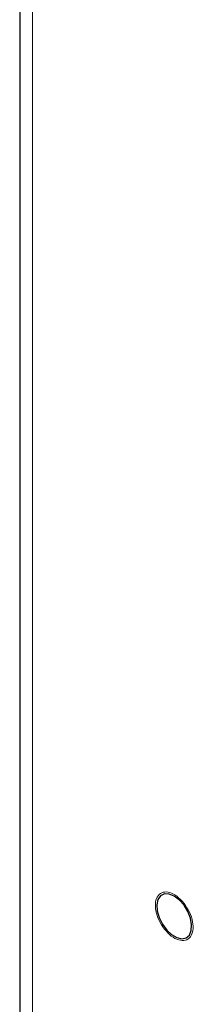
# Model space of a CAD drawing. Header units: millimetres. Extents: x 5 to 418, y 2 to 292.
# Tile 11 of 26: x 260.08 to 264.58, y 157.96 to 183.55. Entities that reach past the tile are written whole.
import ezdxf

# ---------------------------------------------------------------- set-up
doc = ezdxf.new("R2010")
doc.units = ezdxf.units.MM

msp = doc.modelspace()

# ---------------------------------------------------------------- linework, layer by layer
at = {"color": 7, "linetype": 'Continuous', "lineweight": 25}
msp.add_line((260.0829, 203.6507), (260.0829, 121.9966), dxfattribs=at)
at = {"color": 7, "linetype": 'Continuous', "lineweight": 18}
msp.add_line((260.411, 203.1935), (260.411, 121.5394), dxfattribs=at)
at = {"color": 7, "linetype": 'Continuous', "lineweight": 25, "flags": 128}
msp.add_lwpolyline([(264.0879, 160.7664), (263.9545, 160.8202), (263.833, 160.8228), (263.7341, 160.7739), (263.6666, 160.6779), (263.6366, 160.5434), (263.6467, 160.3822), (263.696, 160.2088), (263.7801, 160.0384), (263.8916, 159.8863), (264.0205, 159.766), (264.1554, 159.6881), (264.2843, 159.6596), (264.3957, 159.683), (264.4798, 159.7563), (264.5291, 159.8728), (264.5392, 160.0223), (264.5092, 160.1915), (264.4417, 160.3654), (264.3428, 160.5284), (264.2213, 160.6662), (264.0879, 160.7664)], dxfattribs=at)
at = {"color": 7, "linetype": 'Continuous', "lineweight": 18}
for points in [[(263.833, 159.9094), (263.7823, 159.9845), (263.6808, 160.1346), (263.6009, 160.39), (263.5924, 160.6196), (263.66, 160.7928), (263.7928, 160.8825), (263.9698, 160.874), (264.1676, 160.7732), (264.2844, 160.6432), (264.3428, 160.5782)], [(264.3428, 160.5782), (264.3936, 160.5032), (264.4951, 160.353), (264.5749, 160.0976), (264.5834, 159.868), (264.5158, 159.6948), (264.383, 159.6051), (264.206, 159.6136), (264.0083, 159.7144), (263.8914, 159.8444), (263.833, 159.9094)]]:
    msp.add_open_spline(points, degree=3, dxfattribs=at)

doc.saveas('drawing.dxf')
